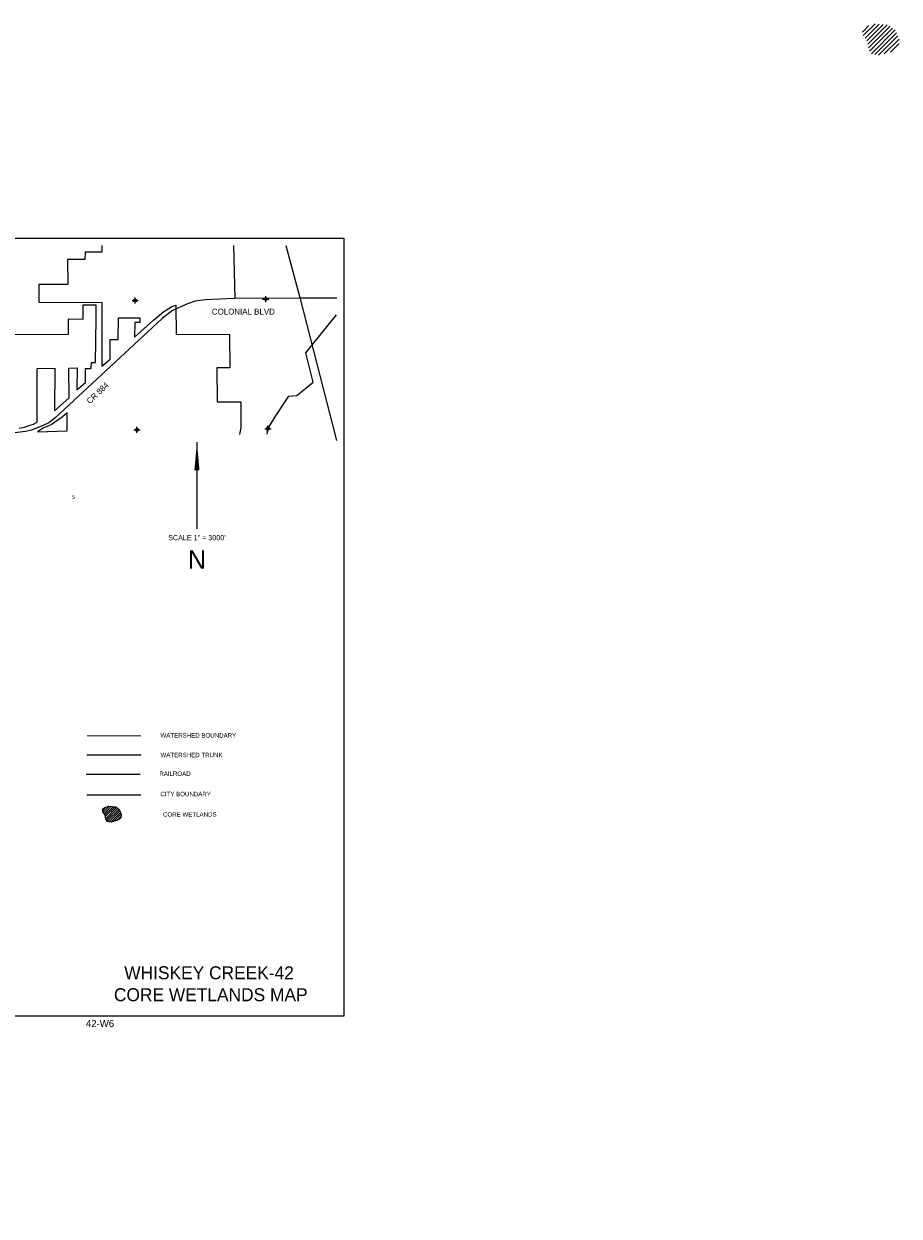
# Model space of a CAD drawing. Extents: x 191249 to 261734, y 791960 to 840232.
# Tile 3 of 3: x 226293 to 261734, y 791960 to 840232. Entities that reach past the tile are written whole.
import ezdxf
from ezdxf.enums import TextEntityAlignment as Align

# ---------------------------------------------------------------- set-up
doc = ezdxf.new("R2010")
doc.units = 0
doc.header["$LTSCALE"] = 800
doc.header["$PDMODE"] = 34
doc.header["$PDSIZE"] = 125
doc.linetypes.add('DASHED', pattern=[0])
doc.linetypes.add('STREAM', pattern=[0])
doc.layers.get('0').update_dxf_attribs({"linetype": 'CONTINUOUS'})
for name, color, linetype in [('BORDER', 1, 'CONTINUOUS'), ('CITY', 14, 'DASHED'), ('MAJROADS', 9, 'CONTINUOUS'), ('RR', 13, 'CONTINUOUS'), ('SEC', 2, 'CONTINUOUS'), ('TEXT', 7, 'CONTINUOUS'), ('TRUNKS', 5, 'STREAM'), ('WETDBA', 11, 'CONTINUOUS'), ('WETFILL', 12, 'CONTINUOUS'), ('WSHEDS', 3, 'CONTINUOUS')]:
    doc.layers.add(name, color=color, linetype=linetype)
doc.layers.get('0').off()

# ---------------------------------------------------------------- blocks, each defined once
blk = doc.blocks.new('*X')
at = {"color": 0}
for p, q in [((260245, 839895), (260512, 840163)), ((260283, 839757), (260758, 840232)), ((260359, 839656), (260920, 840217)), ((260424, 839544), (261082, 840203)), ((260459, 839403), (261244, 840188)), ((260492, 839259), (261368, 840135)), ((260532, 839122), (261470, 840060)), ((260610, 839024), (261573, 839986)), ((260749, 838986), (261632, 839868)), ((260901, 838961), (261682, 839742)), ((261131, 839014), (261733, 839616)), ((261385, 839091), (261734, 839440)), ((212837, 820772), (212899, 820834)), ((212878, 820636), (213070, 820828)), ((212949, 820530), (213108, 820689)), ((213029, 820433), (213107, 820512)), ((213101, 820329), (213214, 820442)), ((213112, 820163), (213290, 820341)), ((209642, 819522), (209981, 819861)), ((209684, 819387), (210114, 819817)), ((209778, 819834), (209822, 819879)), ((209800, 819326), (210215, 819741)), ((212743, 819795), (212802, 819854)), ((212748, 819623), (212941, 819816)), ((212895, 819592), (213066, 819764)), ((213060, 819580), (213355, 819876)), ((213113, 819811), (213169, 819866)), ((213114, 819988), (213208, 820082)), ((213262, 819606), (213486, 819831)), ((209937, 819286), (210237, 819586)), ((212371, 818362), (212509, 818500)), ((212380, 818193), (212610, 818423)), ((212424, 818061), (212693, 818330)), ((212493, 817953), (212776, 818236)), ((212733, 818017), (212826, 818109)), ((213751, 817444), (213915, 817607)), ((213828, 817343), (214014, 817529)), ((206685, 816211), (206750, 816276)), ((206516, 816219), (206548, 816250)), ((206603, 816129), (206648, 816174)), ((206619, 815791), (206650, 815822)), ((206728, 816078), (206772, 816121)), ((206796, 815969), (206797, 815970)), ((206710, 815705), (206736, 815732)), ((206803, 815445), (206921, 815563)), ((206855, 815320), (207106, 815571)), ((206956, 815244), (207140, 815429)), ((206887, 814645), (207323, 815081)), ((206926, 814861), (207038, 814973)), ((206939, 814521), (207367, 814948)), ((207127, 815239), (207185, 815297)), ((207133, 815068), (207346, 815281)), ((207002, 814407), (207396, 814801)), ((207048, 814276), (207392, 814620)), ((207091, 814142), (207390, 814441)), ((207132, 814007), (207387, 814261)), ((207170, 813867), (207387, 814084)), ((207184, 813705), (207387, 813907)), ((211062, 813871), (211117, 813926)), ((211067, 813699), (211364, 813996)), ((211092, 813547), (211410, 813865)), ((206990, 812980), (207402, 813393)), ((207079, 813246), (207397, 813564)), ((207129, 813473), (207390, 813734)), ((211274, 813552), (211342, 813621)), ((206995, 812808), (207406, 813220)), ((207038, 812675), (207427, 813064)), ((207095, 812555), (207546, 813006)), ((207167, 812451), (207703, 812986)), ((207834, 812941), (207880, 812987)), ((208013, 812943), (208057, 812987)), ((208194, 812947), (208206, 812959)), ((207033, 811963), (207713, 812643)), ((207060, 811813), (207746, 812499)), ((207227, 812334), (207709, 812816)), ((207116, 811692), (207788, 812364)), ((207193, 811593), (207821, 812221)), ((207493, 811715), (207848, 812071)), ((207386, 811608), (207395, 811618)), ((207401, 811624), (207414, 811637)), ((207418, 811464), (207526, 811572)), ((207707, 811753), (207880, 811926)), ((206851, 811074), (206992, 811215)), ((206908, 810777), (207247, 811117)), ((206924, 810970), (207001, 811047)), ((207299, 811169), (207574, 811443)), ((206855, 810548), (206993, 810686)), ((207063, 810756), (207148, 810841)), ((207200, 810716), (207338, 810853)), ((207438, 810777), (207492, 810831)), ((207494, 810656), (207530, 810692)), ((207660, 810645), (207755, 810740)), ((207765, 810574), (207804, 810613)), ((207857, 810489), (207886, 810518)), ((206820, 810336), (206952, 810468)), ((206855, 810194), (206933, 810272)), ((206896, 809881), (207086, 810072)), ((206910, 810072), (207013, 810175)), ((207975, 810430), (208013, 810468)), ((208119, 810397), (208144, 810422)), ((208242, 810344), (208281, 810383)), ((208386, 810310), (208439, 810364)), ((208548, 810296), (208621, 810369)), ((208794, 810365), (208833, 810404)), ((208917, 810311), (208939, 810333)), ((209037, 810255), (209047, 810265)), ((209148, 810189), (209163, 810204)), ((209256, 810120), (209280, 810144)), ((206932, 809740), (206976, 809785)), ((206988, 809620), (207072, 809704)), ((207032, 809487), (207141, 809596)), ((206922, 809201), (207125, 809403)), ((206955, 809056), (207041, 809142)), ((206980, 808905), (207034, 808958)), ((207021, 808769), (207060, 808808)), ((207062, 808633), (207111, 808682)), ((207118, 808512), (207149, 808544)), ((207151, 808192), (207228, 808268)), ((207152, 808369), (207207, 808425)), ((207153, 808017), (207218, 808082)), ((208857, 807954), (208985, 808081)), ((208945, 807865), (209264, 808183)), ((209149, 808245), (209157, 808253)), ((207158, 807846), (207207, 807894)), ((209118, 807861), (209269, 808012)), ((208570, 807136), (208793, 807359)), ((208657, 807046), (209157, 807546)), ((209009, 807222), (209352, 807564)), ((209193, 807229), (209504, 807539)), ((209269, 807128), (209556, 807415))]:
    blk.add_line(p, q, dxfattribs=at)

msp = doc.modelspace()

# ---------------------------------------------------------------- linework, layer by layer
at = {"layer": 'BORDER', "color": 0}
msp.add_lwpolyline([(191249, 800058), (191249, 831558), (239249, 831558), (239249, 800058)], close=True, dxfattribs=at)
at = {"layer": 'CITY', "color": 0}
for points in [[(229455, 831258), (229455, 830992), (228777, 830993), (228768, 830686), (228064, 830686), (228070, 829677), (226900, 829685), (226903, 828961), (229445, 828954), (229456, 826367), (229784, 826661), (229788, 827456), (230112, 827458), (230123, 828335), (230988, 828331), (230988, 828142), (230781, 828135), (230772, 827548), (231543, 828231), (231780, 828438), (231962, 828588), (232132, 828692), (232288, 828782), (232450, 828846), (232465, 827670), (234624, 827655), (234631, 826311), (234110, 826310), (234117, 824933), (235076, 824929), (235076, 823883), (235020, 823612)], [(226110, 823862), (226320, 823908), (226492, 823967), (226681, 824026), (226833, 824102), (226837, 826274), (227545, 826287), (227532, 824568), (228125, 825094), (228110, 826298), (228448, 826301), (228443, 825408), (228789, 825712), (228795, 826282), (229021, 826283), (229028, 826518), (229201, 826526), (229217, 828289), (229215, 828844), (228681, 828842), (228678, 828268), (228088, 828270), (228085, 827652), (225547, 827636)], [(236144, 823620), (236176, 823842), (236475, 824317), (237020, 825162), (237351, 825188), (238011, 825728), (237717, 826909), (238949, 828446)], [(228837, 809019), (231031, 809019)]]:
    msp.add_lwpolyline(points, dxfattribs=at)
msp.add_lwpolyline([(226846, 823711), (228046, 823756), (228046, 824478), (227848, 824307), (227713, 824207), (227532, 824090), (227406, 824000), (227270, 823946), (227072, 823864)], close=True, dxfattribs=at)
at = {"layer": 'MAJROADS', "color": 0}
for points in [[(234777, 831258), (234837, 829119)], [(236907, 831258), (237479, 829096), (238949, 823370)], [(238970, 829124), (237457, 829120), (234803, 829119), (233653, 829063), (233231, 829009), (232918, 828901), (232310, 828621), (231897, 828296), (227549, 824271), (227303, 824083), (227108, 823981), (226597, 823779), (226362, 823725), (225508, 823624), (220257, 823576), (214987, 823563), (208874, 823508)]]:
    msp.add_lwpolyline(points, dxfattribs=at)
at = {"layer": 'RR', "color": 0}
msp.add_lwpolyline([(228818, 809858), (231008, 809858)], dxfattribs=at)
at = {"layer": 'SEC', "color": 0}
for p in [(230800, 829033), (236087, 829088), (230872, 823796), (236176, 823842)]:
    msp.add_point(p, dxfattribs=at)
at = {"layer": 'TEXT', "color": 0}
msp.add_line((233301, 823298), (233301, 819786), dxfattribs=at)
msp.add_lwpolyline([(233301, 823298, 0, 208, 0), (233301, 822160, 208, 208, 0)], format="xyseb", dxfattribs=at)
at = {"layer": 'TRUNKS', "color": 0}
msp.add_lwpolyline([(228843, 810636), (231037, 810636)], dxfattribs=at)
at = {"layer": 'WETDBA', "color": 0}
msp.add_lwpolyline([(229570, 808228), (229492, 808333), (229479, 808437), (229570, 808503), (229727, 808555), (230014, 808529), (230158, 808424), (230236, 808228), (230223, 808085), (230132, 808006), (229832, 807915), (229675, 807941), (229623, 808006), (229597, 808124)], close=True, dxfattribs=at)
at = {"layer": 'WSHEDS', "color": 0, "const_width": 30}
msp.add_lwpolyline([(228846, 811408), (231032, 811408)], dxfattribs=at)

# ---------------------------------------------------------------- block references
at = {"layer": 'WETFILL', "color": 0}
msp.add_blockref('*X', (0, 0), dxfattribs=at)
msp.add_blockref('*X', (0, 0), dxfattribs=at)
msp.add_blockref('*X', (0, 0), dxfattribs=at)
msp.add_blockref('*X', (0, 0), dxfattribs=at)
msp.add_blockref('*X', (0, 0), dxfattribs=at)
msp.add_blockref('*X', (0, 0), dxfattribs=at)
msp.add_blockref('*X', (0, 0), dxfattribs=at)
msp.add_blockref('*X', (0, 0), dxfattribs=at)
msp.add_blockref('*X', (0, 0), dxfattribs=at)
msp.add_blockref('*X', (0, 0), dxfattribs=at)
msp.add_blockref('*X', (0, 0), dxfattribs=at)
at = {"layer": 'WETFILL', "color": 0, "xscale": 0.5, "yscale": 0.5, "zscale": 0.5}
msp.add_blockref('*X', (99363, 388437), dxfattribs=at)

# ---------------------------------------------------------------- texts
at = {"layer": 'TEXT', "color": 0}
for s, height, p in [('COLONIAL BLVD', 240, (233907, 828461)), ('WATERSHED BOUNDARY', 180, (231825, 811335)), ('WATERSHED TRUNK', 180, (231825, 810542)), ('RAILROAD', 180, (231779, 809784)), ('CITY BOUNDARY', 180, (231824, 808960))]:
    msp.add_text(s, height=height, dxfattribs=at).set_placement(p)
msp.add_text('CR 884', height=240, rotation=44, dxfattribs=at).set_placement((228973, 824823))
for s, height, p in [('5', 150, (228300, 821000)), ('SCALE 1" = 3000\'', 209.79, (233300, 819325)), ('N', 749, (233304, 818168)), ('WHISKEY CREEK-42', 525, (233792, 801551)), ('CORE WETLANDS MAP', 525, (233861, 800663)), ('42-W6', 290, (229378, 799614))]:
    msp.add_text(s, height=height, dxfattribs=at).set_placement(p, align=Align.CENTER)
at = {"layer": 'WETDBA', "color": 0}
msp.add_text('CORE WETLANDS', height=180, dxfattribs=at).set_placement((231928, 808136))

doc.saveas('drawing.dxf')
